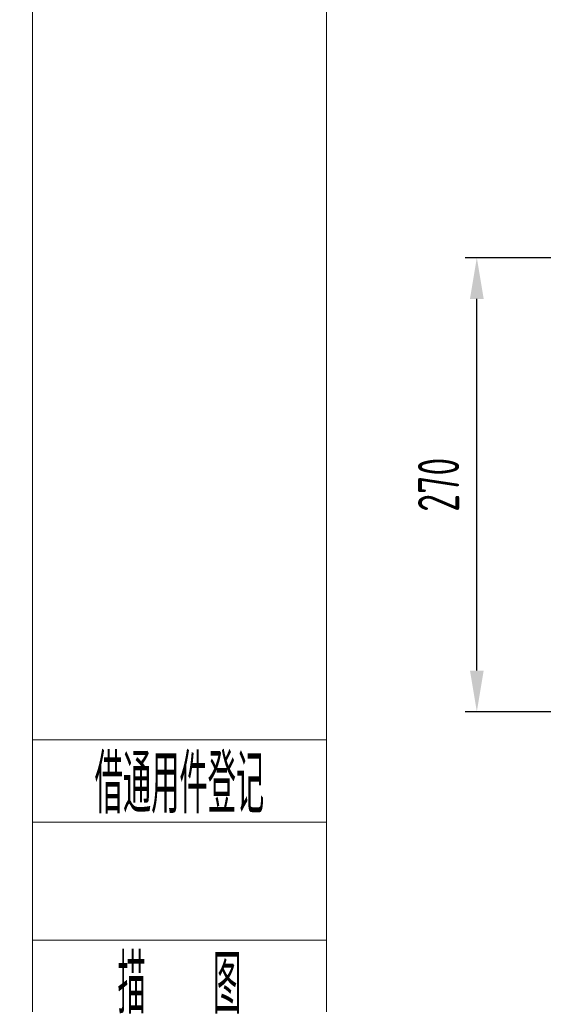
# Model space of a CAD drawing. Header units: millimetres. Extents: x -46 to 5160, y -5105 to -1541.
# Tile 39 of 104: x 2479 to 2790, y -4513 to -3928. Entities that reach past the tile are written whole.
import ezdxf
from ezdxf.enums import TextEntityAlignment as Align

# ---------------------------------------------------------------- set-up
doc = ezdxf.new("R2010")
doc.units = ezdxf.units.MM
doc.header["$LTSCALE"] = 0.3175
for name, color, linetype, lineweight in [('1轮廓实线层', 7, 'Continuous', 18), ('2细线层', 4, 'Continuous', 13), ('6文字层', 3, 'Continuous', 13), ('7标注层', 4, 'Continuous', 13), ('图框层', 7, 'Continuous', 18)]:
    doc.layers.add(name, color=color, linetype=linetype, lineweight=lineweight)
doc.styles.add('PC_TEXTSTYLE', font='ISOCP.SHX', dxfattribs={"width": 0.707, "bigfont": 'GBCBIG.SHX'})
doc.dimstyles.new('GB_LINEAR', dxfattribs={"dimtxt": 3.5, "dimasz": 3.5, "dimexe": 1, "dimexo": 0, "dimgap": 1.5, "dimtad": 1, "dimdsep": 46, "dimtxsty": 'PC_TEXTSTYLE', "dimcen": 0, "dimclrd": 256, "dimclrt": 3, "dimadec": 0, "dimazin": 2, "dimtp": 0.1, "dimtm": 0.1, "dimtfac": 0.71, "dimtdec": 3, "dimtmove": 0, "dimatfit": 3, "dimfxl": 1, "dimtfill": 1, "dimarcsym": 0})

# ---------------------------------------------------------------- blocks, each defined once
blk = doc.blocks.new('ZwmFrameMain_A4^_^无分区图框^_^portrait')
at = {"layer": '2细线层'}
blk.add_line((185, 292), (185, -5), dxfattribs=at)
blk = doc.blocks.new('ZwmFrameMain_1_A4^_^无分区图框^_^landscape')
at = {"layer": '1轮廓实线层'}
blk.add_line((0, 0), (0, 200), dxfattribs=at)
at = {"layer": '2细线层'}
blk.add_line((-25, -5), (-25, 205), dxfattribs=at)
blk = doc.blocks.new('ZwmFrameMain_1_附加栏')
at = {"layer": '2细线层'}
for p, q in [((-25, 102), (0, 102)), ((-25, 95), (0, 95)), ((-25, 85), (0, 85))]:
    blk.add_line(p, q, dxfattribs=at)
at = {"layer": '6文字层', "color": 3, "style": 'PC_TEXTSTYLE'}
for s, width, p in [('借通用件登记', 0.667, (-12.5, 98.5)), ('描   图', 0.6667, (-12.5, 81.5))]:
    blk.add_text(s, height=5, dxfattribs=dict(at, width=width)).set_placement(p, align=Align.MIDDLE)
at = {"layer": '6文字层', "style": 'PC_TEXTSTYLE'}
for tag, width, p, p2 in [('借通用件登记', 0.671328, (-23.445, 86.356), (-1.254, 86.356)), ('描图', 2.120922, (-23.445, 69.36), (-1.254, 69.36)), ('校图', 2.149976, (-23.749, 52.06), (-1.254, 52.06)), ('旧底图总号', 0.761452, (-22.837, 35.67), (-1.862, 35.67)), ('签字', 2.026939, (-23.141, 18.37), (-1.558, 18.37)), ('日期', 1.89999, (-22.837, 1.374), (-2.166, 1.374))]:
    blk.add_attdef(tag, text='', height=5, dxfattribs=dict(at, width=width)).set_placement(p, p2, align=Align.FIT)
blk = doc.blocks.new('*D53')
at = {"layer": '7标注层', "color": 0, "lineweight": -2, "transparency": 16777216}
for p, q in [((2829.41, -4069.4), (2743.91, -4069.4)), ((2829.41, -4339.4), (2743.91, -4339.4))]:
    blk.add_line(p, q, dxfattribs=at)
at = {"layer": '7标注层', "lineweight": -2, "transparency": 16777216}
blk.add_line((2750.91, -4314.9), (2750.91, -4093.9), dxfattribs=at)
at = {"layer": '7标注层', "transparency": 16777216}
for points in [[(2754.99, -4093.9), (2746.83, -4093.9), (2750.91, -4069.4)], [(2746.83, -4314.9), (2754.99, -4314.9), (2750.91, -4339.4)]]:
    blk.add_solid(points, dxfattribs=at)
at = {"layer": 'Defpoints', "color": 0, "transparency": 16777216}
for p in [(2750.91, -4069.4), (2829.41, -4069.4), (2829.41, -4339.4)]:
    blk.add_point(p, dxfattribs=at)
at = {"layer": '7标注层', "color": 3, "transparency": 16777216, "insert": (2728.16, -4204.4), "char_height": 24.5, "attachment_point": 5, "rotation": 90, "style": 'PC_TEXTSTYLE', "bg_fill": 3, "box_fill_scale": 1.1, "bg_fill_color": 257, "bg_fill_transparency": 0}
blk.add_mtext('270', dxfattribs=at)

msp = doc.modelspace()

# ---------------------------------------------------------------- block references
at = {"layer": '图框层'}
for name, p, xscale, yscale, zscale in [('ZwmFrameMain_A4^_^无分区图框^_^portrait', (266.51172, -5045.14078), 12, 12, 12), ('ZwmFrameMain_1_A4^_^无分区图框^_^landscape', (2661.51172, -5070.14078), 7, 7, 7), ('ZwmFrameMain_1_附加栏', (2661.51172, -5070.14078), 7, 7, 7)]:
    msp.add_blockref(name, p, dxfattribs=dict(at, xscale=xscale, yscale=yscale, zscale=zscale))

# ---------------------------------------------------------------- next in the draw order: dimensions: what is measured, and where the dimension line sits
at = {"layer": '7标注层'}
dim = msp.add_linear_dim(base=(2750.91065, -4069.40031), p1=(2829.41065, -4339.40031), p2=(2829.41065, -4069.40031), angle=90, dimstyle='GB_LINEAR', override={"dimscale": 7, "dimgap": 1.5, "dimtad": 1, "dimjust": 0, "dimdec": 2, "dimlfac": 1, "dimse1": 0, "dimse2": 0, "dimsd1": 0, "dimsd2": 0, "dimclrd": 256, "dimclre": 0, "dimtofl": 1}, dxfattribs=at)
dim.commit()
dim.dimension.update_dxf_attribs({"geometry": '*D53', "text_midpoint": (2728.16065, -4204.40031)})

doc.saveas('drawing.dxf')
